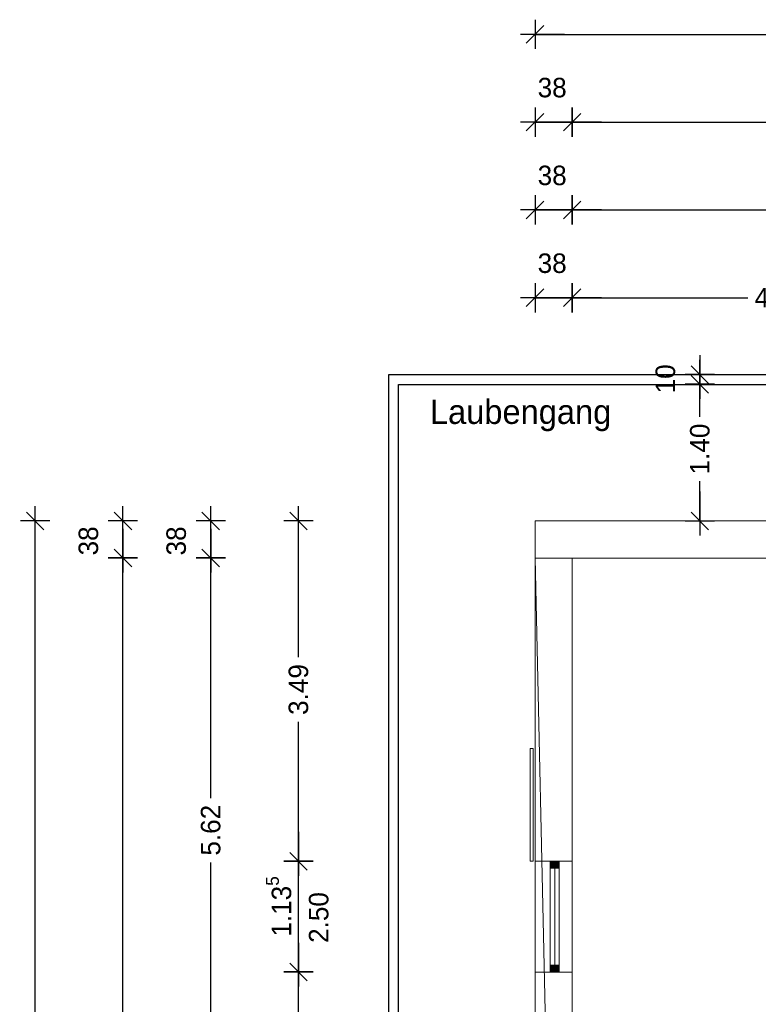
# Model space of a CAD drawing. Header units: metres. Extents: x -13 to 178, y 23 to 52.
# Tile 7 of 9: x 153.51 to 161.09, y 41.53 to 51.62. Entities that reach past the tile are written whole.
import ezdxf

# ---------------------------------------------------------------- set-up
doc = ezdxf.new("R2010")
doc.units = ezdxf.units.M
doc.header["$XCLIPFRAME"] = 2
doc.header["$PDMODE"] = 65
doc.linetypes.add('AUSGEZOGEN', pattern=[0])
for name, color, linetype, lineweight in [('Fenster', 7, 'AUSGEZOGEN', 13), ('Fensterbank', 7, 'AUSGEZOGEN', 13), ('Pfosten_ Stützen', 7, 'AUSGEZOGEN', 13), ('Standard', 7, 'AUSGEZOGEN', 25), ('Verschattung', 7, 'AUSGEZOGEN', 13), ('Wand Holz tragend', 7, 'AUSGEZOGEN', 13)]:
    doc.layers.add(name, color=color, linetype=linetype, lineweight=lineweight)
doc.styles.add('Posterama Text Light', font='txt')
doc.dimstyles.new('DIMSTYLE_15', dxfattribs={"dimtxt": 0.2, "dimasz": 0.3, "dimexe": 0, "dimexo": 0, "dimgap": 0.1, "dimtad": 0, "dimrnd": 0.005, "dimzin": 4, "dimdsep": 46, "dimtxsty": 'Posterama Text Light', "dimblk1": 'ALL_ML_STRICH', "dimblk2": 'ALL_ML_STRICH', "dimsah": 1, "dimcen": 0, "dimclrd": 7, "dimclre": 7, "dimclrt": 7, "dimadec": 0, "dimazin": 0, "dimtfac": 1, "dimtdec": 0, "dimtix": 1, "dimtmove": 2, "dimatfit": 3, "dimfxl": 0, "dimtzin": 0, "dimlwd": 0, "dimlwe": 25, "dimarcsym": 0})
doc.dimstyles.new('DIMSTYLE_16', dxfattribs={"dimtxt": 0.2, "dimasz": 0.3, "dimexe": 0, "dimexo": 0, "dimgap": 0.1, "dimtad": 2, "dimdec": 1, "dimlfac": 100, "dimrnd": 0.5, "dimzin": 4, "dimdsep": 46, "dimtxsty": 'Posterama Text Light', "dimblk1": 'ALL_ML_STRICH', "dimblk2": 'ALL_ML_STRICH', "dimsah": 1, "dimcen": 0, "dimclrd": 7, "dimclre": 7, "dimclrt": 7, "dimadec": 0, "dimazin": 0, "dimtfac": 1, "dimtdec": 0, "dimtix": 1, "dimtmove": 2, "dimatfit": 3, "dimfxl": 0, "dimtvp": 1.2, "dimtzin": 0, "dimlwd": 0, "dimlwe": 25, "dimarcsym": 0})
doc.dimstyles.new('DIMSTYLE_3', dxfattribs={"dimtxt": 0.2, "dimasz": 0.3, "dimexe": 0, "dimexo": 1e-06, "dimgap": 0.1, "dimtad": 0, "dimdec": 3, "dimrnd": 0.005, "dimzin": 0, "dimdsep": 46, "dimtxsty": 'Posterama Text Light', "dimblk1": 'ALL_ML_STRICH', "dimblk2": 'ALL_ML_STRICH', "dimsah": 1, "dimcen": 0, "dimse1": 1, "dimse2": 1, "dimclrd": 7, "dimclre": 7, "dimclrt": 7, "dimadec": 0, "dimazin": 0, "dimtfac": 1, "dimtdec": 0, "dimtix": 1, "dimtmove": 2, "dimatfit": 3, "dimfxl": 0, "dimtzin": 0, "dimlwd": 0, "dimlwe": 25, "dimarcsym": 0})
doc.dimstyles.new('DIMSTYLE_6', dxfattribs={"dimtxt": 0.2, "dimasz": 0.3, "dimexe": 0, "dimexo": 1e-06, "dimgap": 0.1, "dimtad": 2, "dimdec": 1, "dimlfac": 100, "dimrnd": 0.5, "dimzin": 0, "dimdsep": 46, "dimtxsty": 'Posterama Text Light', "dimblk1": 'ALL_ML_STRICH', "dimblk2": 'ALL_ML_STRICH', "dimsah": 1, "dimcen": 0, "dimse1": 1, "dimse2": 1, "dimclrd": 7, "dimclre": 7, "dimclrt": 7, "dimadec": 0, "dimazin": 0, "dimtfac": 1, "dimtdec": 0, "dimtix": 1, "dimtmove": 2, "dimatfit": 3, "dimfxl": 0, "dimtvp": 1.2, "dimtzin": 0, "dimlwd": 0, "dimlwe": 25, "dimarcsym": 0})
doc.dimstyles.new('DIMSTYLE_7', dxfattribs={"dimtxt": 0.2, "dimasz": 0.3, "dimexe": 0, "dimexo": 1e-06, "dimgap": 0.1, "dimtad": 0, "dimrnd": 0.005, "dimzin": 0, "dimdsep": 46, "dimtxsty": 'Posterama Text Light', "dimblk1": 'ALL_ML_STRICH', "dimblk2": 'ALL_ML_STRICH', "dimsah": 1, "dimcen": 0, "dimse1": 1, "dimse2": 1, "dimclrd": 7, "dimclre": 7, "dimclrt": 7, "dimadec": 0, "dimazin": 0, "dimtfac": 1, "dimtdec": 0, "dimtix": 1, "dimtmove": 2, "dimatfit": 3, "dimfxl": 0, "dimtzin": 0, "dimlwd": 0, "dimlwe": 25, "dimarcsym": 0})
doc.dimstyles.new('DIMSTYLE_9', dxfattribs={"dimtxt": 0.2, "dimasz": 0.3, "dimexe": 0, "dimexo": 1e-06, "dimgap": 0.1, "dimtad": 2, "dimdec": 3, "dimrnd": 0.005, "dimzin": 0, "dimdsep": 46, "dimtxsty": 'Posterama Text Light', "dimblk1": 'ALL_ML_STRICH', "dimblk2": 'ALL_ML_STRICH', "dimsah": 1, "dimcen": 0, "dimse1": 1, "dimse2": 1, "dimclrd": 7, "dimclre": 7, "dimclrt": 7, "dimadec": 0, "dimazin": 0, "dimtfac": 1, "dimtdec": 0, "dimtix": 1, "dimtmove": 2, "dimatfit": 3, "dimfxl": 0, "dimtzin": 0, "dimlwd": 0, "dimlwe": 25, "dimarcsym": 0})
picture_1 = doc.add_image_def('image1.jpg', size_in_pixel=(256, 256))

# ---------------------------------------------------------------- blocks, each defined once
blk = doc.blocks.new('ALL_ML_STRICH')
at = {"color": 0, "linetype": 'ByBlock', "lineweight": -2}
for p, q in [((0, -0.5), (0, 0.5)), ((-1, 0), (0.5, 0)), ((-0.3, -0.3), (0.3, 0.3))]:
    blk.add_line(p, q, dxfattribs=at)
blk = doc.blocks.new('*D14')
at = {"layer": 'DEFPOINTS', "color": 7, "linetype": 'AUSGEZOGEN', "lineweight": 25}
for p in [(158.798, 46.485), (153.673, 28.482), (158.798, 28.482)]:
    blk.add_point(p, dxfattribs=at)
at = {"layer": 'Standard', "color": 7, "linetype": 'AUSGEZOGEN', "lineweight": -2}
for p, q in [((153.673, 37.982), (153.673, 46.485)), ((153.673, 28.482), (153.673, 37.042))]:
    blk.add_line(p, q, dxfattribs=at)
at = {"layer": 'Standard', "color": 7, "linetype": 'AUSGEZOGEN', "lineweight": 25, "xscale": 0.3, "yscale": 0.3, "zscale": 0.3}
for p, rotation in [((153.673, 46.485), 90), ((153.673, 28.482), 270)]:
    blk.add_blockref('ALL_ML_STRICH', p, dxfattribs=dict(at, rotation=rotation))
at = {"layer": 'Standard', "color": 7, "linetype": 'AUSGEZOGEN', "lineweight": 25, "insert": (153.673, 37.512), "char_height": 0.2, "width": 1.2, "attachment_point": 5, "rotation": 90, "style": 'Posterama Text Light'}
blk.add_mtext('\\A1;{\\A1;{18.00\\H0.132000;\\S5^ ;}}', dxfattribs=at)
blk = doc.blocks.new('*D24')
at = {"layer": 'DEFPOINTS', "color": 7, "linetype": 'AUSGEZOGEN', "lineweight": 25}
for p in [(158.798, 51.472), (158.798, 46.485), (172.798, 46.485)]:
    blk.add_point(p, dxfattribs=at)
at = {"layer": 'Standard', "color": 7, "linetype": 'AUSGEZOGEN', "lineweight": -2}
for p, q in [((158.798, 51.472), (165.41, 51.472)), ((166.21, 51.472), (172.798, 51.472))]:
    blk.add_line(p, q, dxfattribs=at)
at = {"layer": 'Standard', "color": 7, "linetype": 'AUSGEZOGEN', "lineweight": 25, "xscale": 0.3, "yscale": 0.3, "zscale": 0.3, "rotation": 180}
blk.add_blockref('ALL_ML_STRICH', (158.798, 51.472), dxfattribs=at)
at = {"layer": 'Standard', "color": 7, "linetype": 'AUSGEZOGEN', "lineweight": 25, "xscale": 0.3, "yscale": 0.3, "zscale": 0.3}
blk.add_blockref('ALL_ML_STRICH', (172.798, 51.472), dxfattribs=at)
at = {"layer": 'Standard', "color": 7, "linetype": 'AUSGEZOGEN', "lineweight": 25, "insert": (165.81, 51.472), "char_height": 0.2, "width": 1, "attachment_point": 5, "style": 'Posterama Text Light'}
blk.add_mtext('\\A1;{\\A1;{14.00\\H0.132000;\\S^ ;}}', dxfattribs=at)
blk = doc.blocks.new('*D25')
at = {"layer": 'DEFPOINTS', "color": 7, "linetype": 'AUSGEZOGEN', "lineweight": 25}
for p in [(158.798, 50.572), (158.798, 46.485), (159.178, 46.105)]:
    blk.add_point(p, dxfattribs=at)
at = {"layer": 'Standard', "color": 7, "linetype": 'AUSGEZOGEN', "lineweight": -2}
blk.add_line((158.798, 50.572), (159.178, 50.572), dxfattribs=at)
at = {"layer": 'Standard', "color": 7, "linetype": 'AUSGEZOGEN', "lineweight": 25, "xscale": 0.3, "yscale": 0.3, "zscale": 0.3, "rotation": 180}
blk.add_blockref('ALL_ML_STRICH', (158.798, 50.572), dxfattribs=at)
at = {"layer": 'Standard', "color": 7, "linetype": 'AUSGEZOGEN', "lineweight": 25, "xscale": 0.3, "yscale": 0.3, "zscale": 0.3}
blk.add_blockref('ALL_ML_STRICH', (159.178, 50.572), dxfattribs=at)
at = {"layer": 'Standard', "color": 7, "linetype": 'AUSGEZOGEN', "lineweight": 25, "insert": (158.973, 50.925), "char_height": 0.2, "width": 0.8, "attachment_point": 5, "style": 'Posterama Text Light'}
blk.add_mtext('\\A1;{\\A1;{38\\H0.132000;\\S^ ;}}', dxfattribs=at)
blk = doc.blocks.new('*D26')
at = {"layer": 'DEFPOINTS', "color": 7, "linetype": 'AUSGEZOGEN', "lineweight": 25}
for p in [(159.178, 50.572), (159.178, 46.105), (172.418, 46.105)]:
    blk.add_point(p, dxfattribs=at)
at = {"layer": 'Standard', "color": 7, "linetype": 'AUSGEZOGEN', "lineweight": -2}
for p, q in [((159.178, 50.572), (165.443, 50.572)), ((166.243, 50.572), (172.418, 50.572))]:
    blk.add_line(p, q, dxfattribs=at)
at = {"layer": 'Standard', "color": 7, "linetype": 'AUSGEZOGEN', "lineweight": 25, "xscale": 0.3, "yscale": 0.3, "zscale": 0.3, "rotation": 180}
blk.add_blockref('ALL_ML_STRICH', (159.178, 50.572), dxfattribs=at)
at = {"layer": 'Standard', "color": 7, "linetype": 'AUSGEZOGEN', "lineweight": 25, "xscale": 0.3, "yscale": 0.3, "zscale": 0.3}
blk.add_blockref('ALL_ML_STRICH', (172.418, 50.572), dxfattribs=at)
at = {"layer": 'Standard', "color": 7, "linetype": 'AUSGEZOGEN', "lineweight": 25, "insert": (165.843, 50.572), "char_height": 0.2, "width": 1, "attachment_point": 5, "style": 'Posterama Text Light'}
blk.add_mtext('\\A1;{\\A1;{13.24\\H0.132000;\\S^ ;}}', dxfattribs=at)
blk = doc.blocks.new('*D35')
at = {"layer": 'DEFPOINTS', "color": 7, "linetype": 'AUSGEZOGEN', "lineweight": 25}
for p in [(158.798, 48.772), (158.798, 46.485), (159.178, 46.105)]:
    blk.add_point(p, dxfattribs=at)
at = {"layer": 'Standard', "color": 7, "linetype": 'AUSGEZOGEN', "lineweight": -2}
blk.add_line((158.798, 48.772), (159.178, 48.772), dxfattribs=at)
at = {"layer": 'Standard', "color": 7, "linetype": 'AUSGEZOGEN', "lineweight": 25, "xscale": 0.3, "yscale": 0.3, "zscale": 0.3, "rotation": 180}
blk.add_blockref('ALL_ML_STRICH', (158.798, 48.772), dxfattribs=at)
at = {"layer": 'Standard', "color": 7, "linetype": 'AUSGEZOGEN', "lineweight": 25, "xscale": 0.3, "yscale": 0.3, "zscale": 0.3}
blk.add_blockref('ALL_ML_STRICH', (159.178, 48.772), dxfattribs=at)
at = {"layer": 'Standard', "color": 7, "linetype": 'AUSGEZOGEN', "lineweight": 25, "insert": (158.973, 49.125), "char_height": 0.2, "width": 0.8, "attachment_point": 5, "style": 'Posterama Text Light'}
blk.add_mtext('\\A1;{\\A1;{38\\H0.132000;\\S^ ;}}', dxfattribs=at)
blk = doc.blocks.new('*D36')
at = {"layer": 'DEFPOINTS', "color": 7, "linetype": 'AUSGEZOGEN', "lineweight": 25}
for p in [(159.178, 48.772), (163.338, 46.485), (159.178, 46.105)]:
    blk.add_point(p, dxfattribs=at)
at = {"layer": 'Standard', "color": 7, "linetype": 'AUSGEZOGEN', "lineweight": -2}
for p, q in [((159.178, 48.772), (160.978, 48.772)), ((161.638, 48.772), (163.338, 48.772))]:
    blk.add_line(p, q, dxfattribs=at)
at = {"layer": 'Standard', "color": 7, "linetype": 'AUSGEZOGEN', "lineweight": 25, "xscale": 0.3, "yscale": 0.3, "zscale": 0.3, "rotation": 180}
blk.add_blockref('ALL_ML_STRICH', (159.178, 48.772), dxfattribs=at)
at = {"layer": 'Standard', "color": 7, "linetype": 'AUSGEZOGEN', "lineweight": 25, "xscale": 0.3, "yscale": 0.3, "zscale": 0.3}
blk.add_blockref('ALL_ML_STRICH', (163.338, 48.772), dxfattribs=at)
at = {"layer": 'Standard', "color": 7, "linetype": 'AUSGEZOGEN', "lineweight": 25, "insert": (161.308, 48.772), "char_height": 0.2, "width": 0.8, "attachment_point": 5, "style": 'Posterama Text Light'}
blk.add_mtext('\\A1;{\\A1;{4.16\\H0.132000;\\S^ ;}}', dxfattribs=at)
blk = doc.blocks.new('*D46')
at = {"layer": 'DEFPOINTS', "color": 7, "linetype": 'AUSGEZOGEN', "lineweight": 25}
for p in [(159.178, 46.105), (154.573, 28.862), (159.178, 28.862)]:
    blk.add_point(p, dxfattribs=at)
at = {"layer": 'Standard', "color": 7, "linetype": 'AUSGEZOGEN', "lineweight": -2}
for p, q in [((154.573, 38.032), (154.573, 46.105)), ((154.573, 28.862), (154.573, 37.092))]:
    blk.add_line(p, q, dxfattribs=at)
at = {"layer": 'Standard', "color": 7, "linetype": 'AUSGEZOGEN', "lineweight": 25, "xscale": 0.3, "yscale": 0.3, "zscale": 0.3}
for p, rotation in [((154.573, 46.105), 90), ((154.573, 28.862), 270)]:
    blk.add_blockref('ALL_ML_STRICH', p, dxfattribs=dict(at, rotation=rotation))
at = {"layer": 'Standard', "color": 7, "linetype": 'AUSGEZOGEN', "lineweight": 25, "insert": (154.573, 37.562), "char_height": 0.2, "width": 1.2, "attachment_point": 5, "rotation": 90, "style": 'Posterama Text Light'}
blk.add_mtext('\\A1;{\\A1;{17.24\\H0.132000;\\S5^ ;}}', dxfattribs=at)
blk = doc.blocks.new('*D47')
at = {"layer": 'DEFPOINTS', "color": 7, "linetype": 'AUSGEZOGEN', "lineweight": 25}
for p in [(158.798, 46.485), (154.573, 46.105), (159.178, 46.105)]:
    blk.add_point(p, dxfattribs=at)
at = {"layer": 'Standard', "color": 7, "linetype": 'AUSGEZOGEN', "lineweight": -2}
blk.add_line((154.573, 46.105), (154.573, 46.485), dxfattribs=at)
at = {"layer": 'Standard', "color": 7, "linetype": 'AUSGEZOGEN', "lineweight": 25, "xscale": 0.3, "yscale": 0.3, "zscale": 0.3}
for p, rotation in [((154.573, 46.485), 90), ((154.573, 46.105), 270)]:
    blk.add_blockref('ALL_ML_STRICH', p, dxfattribs=dict(at, rotation=rotation))
at = {"layer": 'Standard', "color": 7, "linetype": 'AUSGEZOGEN', "lineweight": 25, "insert": (154.22, 46.28), "char_height": 0.2, "width": 0.8, "attachment_point": 5, "rotation": 90, "style": 'Posterama Text Light'}
blk.add_mtext('\\A1;{\\A1;{38\\H0.132000;\\S^ ;}}', dxfattribs=at)
blk = doc.blocks.new('*D63')
at = {"layer": 'DEFPOINTS', "color": 7, "linetype": 'AUSGEZOGEN', "lineweight": 25}
for p in [(158.798, 41.862), (156.373, 38.194), (158.798, 38.194)]:
    blk.add_point(p, dxfattribs=at)
at = {"layer": 'Standard', "color": 7, "linetype": 'AUSGEZOGEN', "lineweight": -2}
for p, q in [((156.373, 40.462), (156.373, 41.862)), ((156.373, 38.194), (156.373, 39.662))]:
    blk.add_line(p, q, dxfattribs=at)
at = {"layer": 'Standard', "color": 7, "linetype": 'AUSGEZOGEN', "lineweight": 25, "xscale": 0.3, "yscale": 0.3, "zscale": 0.3}
for p, rotation in [((156.373, 41.862), 90), ((156.373, 38.194), 270)]:
    blk.add_blockref('ALL_ML_STRICH', p, dxfattribs=dict(at, rotation=rotation))
at = {"layer": 'Standard', "color": 7, "linetype": 'AUSGEZOGEN', "lineweight": 25, "insert": (156.373, 40.062), "char_height": 0.2, "width": 1, "attachment_point": 5, "rotation": 90, "style": 'Posterama Text Light'}
blk.add_mtext('\\A1;{\\A1;{3.66\\H0.132000;\\S5^ ;}}', dxfattribs=at)
blk = doc.blocks.new('*D64')
at = {"layer": 'DEFPOINTS', "color": 7, "linetype": 'AUSGEZOGEN', "lineweight": 25}
for p in [(158.798, 42.997), (156.373, 41.862), (158.798, 41.862)]:
    blk.add_point(p, dxfattribs=at)
at = {"layer": 'Standard', "color": 7, "linetype": 'AUSGEZOGEN', "lineweight": -2}
blk.add_line((156.373, 41.862), (156.373, 42.997), dxfattribs=at)
at = {"layer": 'Standard', "color": 7, "linetype": 'AUSGEZOGEN', "lineweight": 25, "xscale": 0.3, "yscale": 0.3, "zscale": 0.3}
for p, rotation in [((156.373, 42.997), 90), ((156.373, 41.862), 270)]:
    blk.add_blockref('ALL_ML_STRICH', p, dxfattribs=dict(at, rotation=rotation))
at = {"layer": 'Standard', "color": 7, "linetype": 'AUSGEZOGEN', "lineweight": 25, "insert": (156.17, 42.534), "char_height": 0.2, "width": 1, "attachment_point": 5, "rotation": 90, "style": 'Posterama Text Light'}
blk.add_mtext('\\A1;{\\A1;{1.13\\H0.132000;\\S5^ ;}}', dxfattribs=at)
at = {"layer": 'Standard', "color": 7, "linetype": 'AUSGEZOGEN', "lineweight": 25, "insert": (156.479, 42.16), "char_height": 0.2, "width": 0.01, "attachment_point": 1, "rotation": 90, "line_spacing_factor": 0.60241, "style": 'Posterama Text Light'}
blk.add_mtext('\\A1;{2.50\\H0.132000;\\S^ ;}', dxfattribs=at)
blk = doc.blocks.new('*D65')
at = {"layer": 'DEFPOINTS', "color": 7, "linetype": 'AUSGEZOGEN', "lineweight": 25}
for p in [(158.798, 46.485), (156.373, 42.997), (158.798, 42.997)]:
    blk.add_point(p, dxfattribs=at)
at = {"layer": 'Standard', "color": 7, "linetype": 'AUSGEZOGEN', "lineweight": -2}
for p, q in [((156.373, 45.087), (156.373, 46.485)), ((156.373, 42.997), (156.373, 44.427))]:
    blk.add_line(p, q, dxfattribs=at)
at = {"layer": 'Standard', "color": 7, "linetype": 'AUSGEZOGEN', "lineweight": 25, "xscale": 0.3, "yscale": 0.3, "zscale": 0.3}
for p, rotation in [((156.373, 46.485), 90), ((156.373, 42.997), 270)]:
    blk.add_blockref('ALL_ML_STRICH', p, dxfattribs=dict(at, rotation=rotation))
at = {"layer": 'Standard', "color": 7, "linetype": 'AUSGEZOGEN', "lineweight": 25, "insert": (156.373, 44.757), "char_height": 0.2, "width": 0.8, "attachment_point": 5, "rotation": 90, "style": 'Posterama Text Light'}
blk.add_mtext('\\A1;{\\A1;{3.49\\H0.132000;\\S^ ;}}', dxfattribs=at)
blk = doc.blocks.new('*D81')
at = {"layer": 'DEFPOINTS', "color": 7, "linetype": 'AUSGEZOGEN', "lineweight": 25}
for p in [(159.178, 46.105), (155.473, 40.485), (159.178, 40.485)]:
    blk.add_point(p, dxfattribs=at)
at = {"layer": 'Standard', "color": 7, "linetype": 'AUSGEZOGEN', "lineweight": -2}
for p, q in [((155.473, 43.645), (155.473, 46.105)), ((155.473, 40.485), (155.473, 42.985))]:
    blk.add_line(p, q, dxfattribs=at)
at = {"layer": 'Standard', "color": 7, "linetype": 'AUSGEZOGEN', "lineweight": 25, "xscale": 0.3, "yscale": 0.3, "zscale": 0.3}
for p, rotation in [((155.473, 46.105), 90), ((155.473, 40.485), 270)]:
    blk.add_blockref('ALL_ML_STRICH', p, dxfattribs=dict(at, rotation=rotation))
at = {"layer": 'Standard', "color": 7, "linetype": 'AUSGEZOGEN', "lineweight": 25, "insert": (155.473, 43.315), "char_height": 0.2, "width": 0.8, "attachment_point": 5, "rotation": 90, "style": 'Posterama Text Light'}
blk.add_mtext('\\A1;{\\A1;{5.62\\H0.132000;\\S^ ;}}', dxfattribs=at)
blk = doc.blocks.new('*D82')
at = {"layer": 'DEFPOINTS', "color": 7, "linetype": 'AUSGEZOGEN', "lineweight": 25}
for p in [(158.798, 46.485), (155.473, 46.105), (159.178, 46.105)]:
    blk.add_point(p, dxfattribs=at)
at = {"layer": 'Standard', "color": 7, "linetype": 'AUSGEZOGEN', "lineweight": -2}
blk.add_line((155.473, 46.105), (155.473, 46.485), dxfattribs=at)
at = {"layer": 'Standard', "color": 7, "linetype": 'AUSGEZOGEN', "lineweight": 25, "xscale": 0.3, "yscale": 0.3, "zscale": 0.3}
for p, rotation in [((155.473, 46.485), 90), ((155.473, 46.105), 270)]:
    blk.add_blockref('ALL_ML_STRICH', p, dxfattribs=dict(at, rotation=rotation))
at = {"layer": 'Standard', "color": 7, "linetype": 'AUSGEZOGEN', "lineweight": 25, "insert": (155.12, 46.28), "char_height": 0.2, "width": 0.8, "attachment_point": 5, "rotation": 90, "style": 'Posterama Text Light'}
blk.add_mtext('\\A1;{\\A1;{38\\H0.132000;\\S^ ;}}', dxfattribs=at)
blk = doc.blocks.new('*D83')
at = {"layer": 'DEFPOINTS', "color": 7, "linetype": 'AUSGEZOGEN', "lineweight": 25}
for p in [(158.798, 49.672), (158.798, 46.485), (159.178, 46.105)]:
    blk.add_point(p, dxfattribs=at)
at = {"layer": 'Standard', "color": 7, "linetype": 'AUSGEZOGEN', "lineweight": -2}
blk.add_line((158.798, 49.672), (159.178, 49.672), dxfattribs=at)
at = {"layer": 'Standard', "color": 7, "linetype": 'AUSGEZOGEN', "lineweight": 25, "xscale": 0.3, "yscale": 0.3, "zscale": 0.3, "rotation": 180}
blk.add_blockref('ALL_ML_STRICH', (158.798, 49.672), dxfattribs=at)
at = {"layer": 'Standard', "color": 7, "linetype": 'AUSGEZOGEN', "lineweight": 25, "xscale": 0.3, "yscale": 0.3, "zscale": 0.3}
blk.add_blockref('ALL_ML_STRICH', (159.178, 49.672), dxfattribs=at)
at = {"layer": 'Standard', "color": 7, "linetype": 'AUSGEZOGEN', "lineweight": 25, "insert": (158.973, 50.025), "char_height": 0.2, "width": 0.8, "attachment_point": 5, "style": 'Posterama Text Light'}
blk.add_mtext('\\A1;{\\A1;{38\\H0.132000;\\S^ ;}}', dxfattribs=at)
blk = doc.blocks.new('*D84')
at = {"layer": 'DEFPOINTS', "color": 7, "linetype": 'AUSGEZOGEN', "lineweight": 25}
for p in [(159.178, 49.672), (159.178, 46.105), (164.848, 46.105)]:
    blk.add_point(p, dxfattribs=at)
at = {"layer": 'Standard', "color": 7, "linetype": 'AUSGEZOGEN', "lineweight": -2}
for p, q in [((159.178, 49.672), (161.705, 49.672)), ((162.365, 49.672), (164.848, 49.672))]:
    blk.add_line(p, q, dxfattribs=at)
at = {"layer": 'Standard', "color": 7, "linetype": 'AUSGEZOGEN', "lineweight": 25, "xscale": 0.3, "yscale": 0.3, "zscale": 0.3, "rotation": 180}
blk.add_blockref('ALL_ML_STRICH', (159.178, 49.672), dxfattribs=at)
at = {"layer": 'Standard', "color": 7, "linetype": 'AUSGEZOGEN', "lineweight": 25, "xscale": 0.3, "yscale": 0.3, "zscale": 0.3}
blk.add_blockref('ALL_ML_STRICH', (164.848, 49.672), dxfattribs=at)
at = {"layer": 'Standard', "color": 7, "linetype": 'AUSGEZOGEN', "lineweight": 25, "insert": (162.035, 49.672), "char_height": 0.2, "width": 0.8, "attachment_point": 5, "style": 'Posterama Text Light'}
blk.add_mtext('\\A1;{\\A1;{5.67\\H0.132000;\\S^ ;}}', dxfattribs=at)
blk = doc.blocks.new('*D103')
at = {"layer": 'DEFPOINTS', "color": 7, "linetype": 'AUSGEZOGEN', "lineweight": 25}
for p in [(157.398, 47.885), (158.798, 46.485), (160.487, 46.485)]:
    blk.add_point(p, dxfattribs=at)
at = {"layer": 'Standard', "color": 7, "linetype": 'AUSGEZOGEN', "lineweight": -2}
for p, q in [((160.487, 47.885), (160.487, 47.885)), ((160.487, 47.552), (160.487, 47.885)), ((160.487, 46.485), (160.487, 46.892)), ((160.487, 46.485), (160.487, 46.485))]:
    blk.add_line(p, q, dxfattribs=at)
at = {"layer": 'Standard', "color": 7, "linetype": 'AUSGEZOGEN', "lineweight": 25, "xscale": 0.3, "yscale": 0.3, "zscale": 0.3}
for p, rotation in [((160.487, 47.885), 90), ((160.487, 46.485), 270)]:
    blk.add_blockref('ALL_ML_STRICH', p, dxfattribs=dict(at, rotation=rotation))
at = {"layer": 'Standard', "color": 7, "linetype": 'AUSGEZOGEN', "lineweight": 25, "insert": (160.487, 47.222), "char_height": 0.2, "width": 0.8, "attachment_point": 5, "rotation": 90, "style": 'Posterama Text Light'}
blk.add_mtext('\\A1;{\\A1;{1.40\\H0.132000;\\S^ ;}}', dxfattribs=at)
blk = doc.blocks.new('*D104')
at = {"layer": 'DEFPOINTS', "color": 7, "linetype": 'AUSGEZOGEN', "lineweight": 25}
for p in [(157.298, 47.985), (157.398, 47.885), (160.487, 47.885)]:
    blk.add_point(p, dxfattribs=at)
at = {"layer": 'Standard', "color": 7, "linetype": 'AUSGEZOGEN', "lineweight": -2}
for p, q in [((160.487, 47.985), (160.487, 47.985)), ((160.487, 47.885), (160.487, 47.985)), ((160.487, 47.885), (160.487, 47.885))]:
    blk.add_line(p, q, dxfattribs=at)
at = {"layer": 'Standard', "color": 7, "linetype": 'AUSGEZOGEN', "lineweight": 25, "xscale": 0.3, "yscale": 0.3, "zscale": 0.3}
for p, rotation in [((160.487, 47.885), 270), ((160.487, 47.985), 90)]:
    blk.add_blockref('ALL_ML_STRICH', p, dxfattribs=dict(at, rotation=rotation))
at = {"layer": 'Standard', "color": 7, "linetype": 'AUSGEZOGEN', "lineweight": 25, "insert": (160.134, 47.941), "char_height": 0.2, "width": 0.8, "attachment_point": 5, "rotation": 90, "style": 'Posterama Text Light'}
blk.add_mtext('\\A1;{\\A1;{10\\H0.132000;\\S^ ;}}', dxfattribs=at)

msp = doc.modelspace()

# ---------------------------------------------------------------- hatches: boundary and pattern name
at = {"layer": 'Fenster'}
for points in [[(158.9528, 42.9267), (158.9528, 42.9967), (159.0448, 42.9967), (159.0448, 42.9267)], [(158.9528, 41.8617), (158.9528, 41.9317), (159.0448, 41.9317), (159.0448, 41.8617)]]:
    msp.add_hatch(color=9, dxfattribs=at).paths.add_polyline_path(points, flags=0)

# ---------------------------------------------------------------- linework, layer by layer
for points in [[(158.9528, 42.9267), (158.9528, 42.9967), (159.0448, 42.9967), (159.0448, 42.9267), (158.9528, 42.9267)], [(158.9528, 41.9317), (158.9528, 42.9267), (159.0448, 42.9267), (159.0448, 41.9317), (158.9528, 41.9317)], [(158.9528, 41.8617), (158.9528, 41.9317), (159.0448, 41.9317), (159.0448, 41.8617), (158.9528, 41.8617)]]:
    msp.add_lwpolyline(points, close=True, dxfattribs=at)
msp.add_3dface([(158.9988, 41.9317, 3.4), (158.9988, 42.9267, 3.4), (158.9988, 42.9267, 5.76), (158.9988, 41.9317, 5.76)], dxfattribs=at)
at = {"layer": 'Fensterbank', "color": 7, "linetype": 'AUSGEZOGEN', "lineweight": 18}
for p, q in [((158.7978, 41.8617), (158.7978, 42.9967)), ((159.1778, 41.8617), (159.1778, 42.9967))]:
    msp.add_line(p, q, dxfattribs=at)
at = {"layer": 'Standard', "color": 7, "linetype": 'AUSGEZOGEN', "lineweight": 25}
for points in [[(157.2978, 26.9819), (157.2978, 47.9848), (174.2978, 47.9848), (174.2978, 26.9819), (157.2978, 26.9819)], [(157.2978, 26.9819), (157.2978, 47.9848), (174.2978, 47.9848), (174.2978, 26.9819), (157.2978, 26.9819)], [(157.3978, 27.0819), (157.3978, 47.8848), (174.1978, 47.8848), (174.1978, 27.0819), (157.3978, 27.0819)], [(157.3978, 27.0819), (157.3978, 47.8848), (174.1978, 47.8848), (174.1978, 27.0819), (157.3978, 27.0819)]]:
    msp.add_lwpolyline(points, close=True, dxfattribs=at)
at = {"layer": 'Verschattung'}
msp.add_lwpolyline([(158.7478, 44.1517), (158.7478, 42.9967), (158.7778, 42.9967), (158.7778, 44.1517), (158.7478, 44.1517)], close=True, dxfattribs=at)

# ---------------------------------------------------------------- texts
at = {"layer": 'Pfosten_ Stützen', "color": 7, "linetype": 'AUSGEZOGEN', "lineweight": 25, "insert": (157.7198, 47.7289), "char_height": 0.25, "width": 2.0875, "attachment_point": 1, "style": 'Posterama Text Light'}
msp.add_mtext('\\A1;{\\fPosterama Text Light|i0|b0;\\H0.250000;\\W1.000000;\\C7;Laubengang}\\P', dxfattribs=at)

# ---------------------------------------------------------------- dimensions: what is measured, and where the dimension line sits
at = {"layer": 'Standard', "color": 7, "linetype": 'AUSGEZOGEN', "lineweight": 25}
for base, p1, p2, dimstyle, picture, middle in [((172.7978, 51.4721), (158.7978, 46.4848), (172.7978, 46.4848), 'DIMSTYLE_7', '*D24', (165.8096, 51.4721)), ((159.1778, 50.5721), (158.7978, 46.4848), (159.1778, 46.1048), 'DIMSTYLE_6', '*D25', (158.9732, 50.9249)), ((172.4178, 50.5721), (159.1778, 46.1048), (172.4178, 46.1048), 'DIMSTYLE_7', '*D26', (165.8434, 50.5721)), ((159.1778, 49.6721), (158.7978, 46.4848), (159.1778, 46.1048), 'DIMSTYLE_6', '*D83', (158.9732, 50.0249)), ((164.8478, 49.6721), (159.1778, 46.1048), (164.8478, 46.1048), 'DIMSTYLE_7', '*D84', (162.0347, 49.6721)), ((159.1778, 48.7721), (158.7978, 46.4848), (159.1778, 46.1048), 'DIMSTYLE_6', '*D35', (158.9732, 49.1249)), ((163.3378, 48.7721), (159.1778, 46.1048), (163.3378, 46.4848), 'DIMSTYLE_7', '*D36', (161.3076, 48.7721))]:
    dim = msp.add_linear_dim(base=base, p1=p1, p2=p2, dimstyle=dimstyle, override={"dimpost": '<>', "dimclrd": 7, "dimclre": 7, "dimclrt": 7, "dimlwd": 0, "dimlwe": 25}, dxfattribs=at)
    dim.commit()
    dim.dimension.update_dxf_attribs({"geometry": picture, "text_midpoint": middle, "dimtype": 160})
for base, p1, p2, dimstyle, picture, middle in [((160.4871, 47.9848), (160.4871, 47.8848), (160.4871, 47.9848), 'DIMSTYLE_16', '*D104', (160.1343, 47.9406)), ((160.4871, 47.8848), (160.4871, 46.4848), (160.4871, 47.8848), 'DIMSTYLE_15', '*D103', (160.4871, 47.2221)), ((153.6732, 46.4848), (158.7978, 28.4819), (158.7978, 46.4848), 'DIMSTYLE_3', '*D14', (153.6732, 37.5121)), ((154.5732, 46.4848), (159.1778, 46.1048), (158.7978, 46.4848), 'DIMSTYLE_6', '*D47', (154.2204, 46.2803)), ((155.4732, 46.4848), (159.1778, 46.1048), (158.7978, 46.4848), 'DIMSTYLE_6', '*D82', (155.1204, 46.2803)), ((156.3732, 46.4848), (158.7978, 42.9967), (158.7978, 46.4848), 'DIMSTYLE_7', '*D65', (156.3732, 44.7574)), ((154.5732, 46.1048), (159.1778, 28.8619), (159.1778, 46.1048), 'DIMSTYLE_3', '*D46', (154.5732, 37.5615)), ((155.4732, 46.1048), (159.1778, 40.4848), (159.1778, 46.1048), 'DIMSTYLE_7', '*D81', (155.4732, 43.3155)), ((156.3732, 41.8617), (158.7978, 38.1944), (158.7978, 41.8617), 'DIMSTYLE_3', '*D63', (156.3732, 40.0623))]:
    dim = msp.add_linear_dim(base=base, p1=p1, p2=p2, angle=90, dimstyle=dimstyle, override={"dimpost": '<>', "dimclrd": 7, "dimclre": 7, "dimclrt": 7, "dimlwd": 0, "dimlwe": 25}, dxfattribs=at)
    dim.commit()
    dim.dimension.update_dxf_attribs({"geometry": picture, "text_midpoint": middle, "dimtype": 160})
dim = msp.add_linear_dim(base=(156.3732, 42.9967), p1=(158.7978, 41.8617), p2=(158.7978, 42.9967), angle=90, text='<>\\X\\A1;{2.50\\H0.132000;\\S^ ;}', dimstyle='DIMSTYLE_9', override={"dimpost": '<>', "dimclrd": 7, "dimclre": 7, "dimclrt": 7, "dimlwd": 0, "dimlwe": 25}, dxfattribs=at)
dim.commit()
dim.dimension.update_dxf_attribs({"geometry": '*D64', "text_midpoint": (156.1704, 42.5339), "dimtype": 160})

# ---------------------------------------------------------------- pictures from other files: only their frames are drawn
at = {"layer": 'Wand Holz tragend', "lineweight": 18}
image = msp.add_image(picture_1, insert=(172.7978, 46.4848), size_in_units=(2.56, 2.56), rotation=-180, dxfattribs=at)
image.set_boundary_path([(945.5, 255.5), (1399.5, 255.5), (1399.5, 217.5), (945.5, 217.5), (945.5, 255.5), (567, 217.5), (567, 255.5), (832, 255.5), (832, 217.5), (567, 217.5), (-0.5, 255.5), (453.5, 255.5), (453.5, 217.5), (-0.5, 217.5), (-0.5, 255.5), (567, 217.5), (945.5, 255.5)])
image.dxf.flags = 15
image = msp.add_image(picture_1, insert=(158.7978, 46.1048), size_in_units=(2.56, 2.56), rotation=-90, dxfattribs=at)
image.set_boundary_path([(1159.644, 255.5), (1531.326, 255.5), (1531.326, 217.5), (1159.644, 217.5), (1159.644, 255.5), (-0.5, 255.5), (310.307, 255.5), (310.307, 217.5), (-0.5, 217.5), (-0.5, 255.5), (1723.786, 217.5), (1644.826, 217.5), (1644.826, 255.5), (1723.786, 255.5), (1723.786, 217.5), (904.04, 255.5), (1046.144, 255.5), (1046.144, 217.5), (904.04, 217.5), (904.04, 255.5), (790.54, 217.5), (423.807, 217.5), (423.807, 255.5), (790.54, 255.5), (790.54, 217.5), (904.04, 255.5), (1723.786, 217.5), (-0.5, 255.5), (1159.644, 255.5)])
image.dxf.flags = 15

doc.saveas('drawing.dxf')
